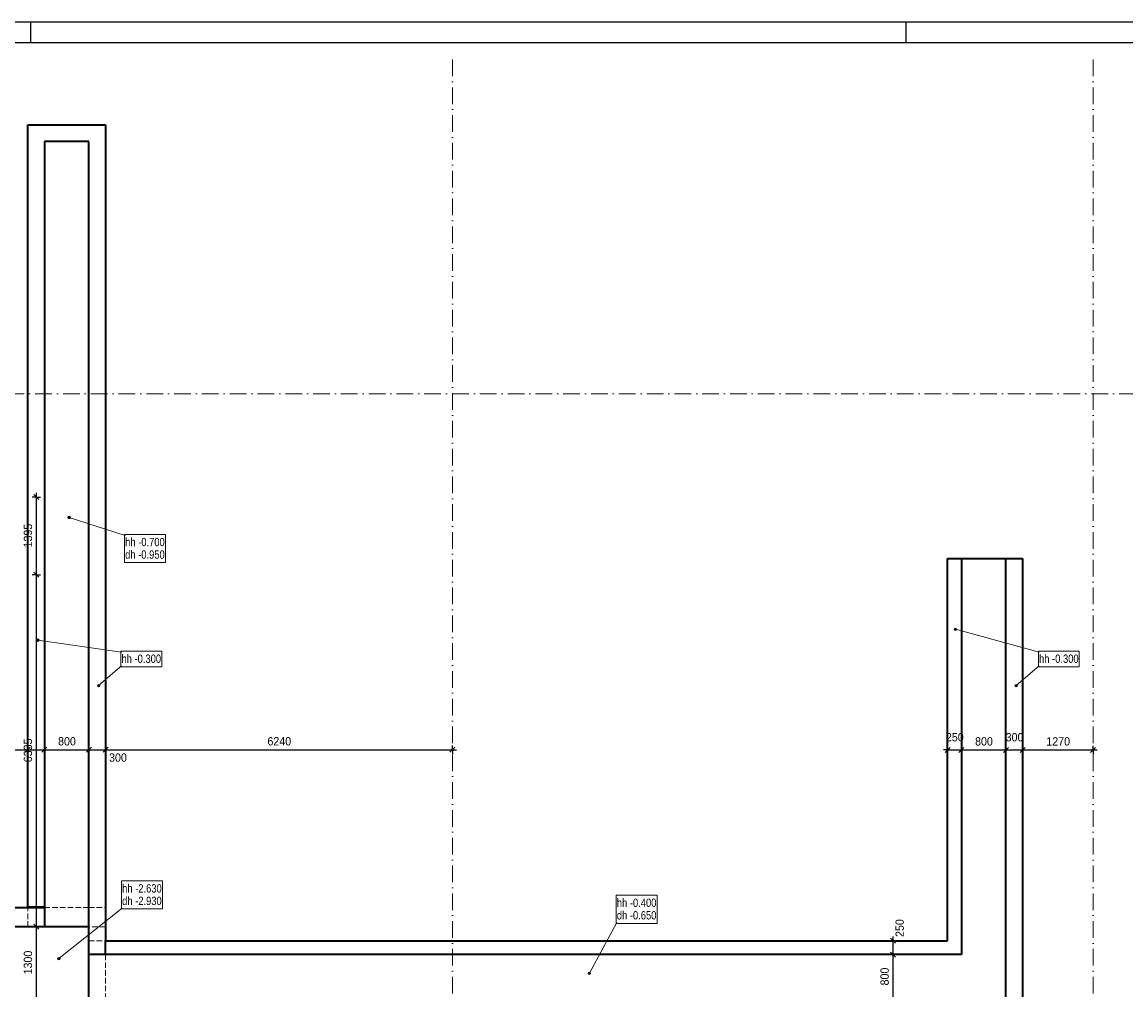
# Model space of a CAD drawing. Header units: millimetres. Extents: x 0 to 78750, y 0 to 63000.
# Tile 20 of 23: x 31350 to 51212, y 45585 to 63000. Entities that reach past the tile are written whole.
import ezdxf
from ezdxf.enums import TextEntityAlignment as Align

# ---------------------------------------------------------------- set-up
doc = ezdxf.new("R2010")
doc.units = ezdxf.units.MM
doc.header["$LTSCALE"] = 1000
for name, pattern in [('Carkovana', [0.21, 0.15, -0.06]), ('Carkovana 0.5x', [0.14, 0.1, -0.04]), ('Cerchovana 2x', [0.5, 0.3, -0.1, 0, -0.1]), ('Teckovana', [0.06, 0, -0.06])]:
    doc.linetypes.add(name, pattern=pattern)
for name, color, linetype in [('Architektura obecně', 7, 'Continuous'), ('Kóty 1_50', 7, 'Continuous'), ('Standard', 7, 'Continuous')]:
    doc.layers.add(name, color=color, linetype=linetype)
for name, color, linetype, lineweight in [('Plošné elementy obecné', 7, 'Continuous', 13), ('Rastr', 30, 'Teckovana', 18), ('Stěna', 7, 'Continuous', 35)]:
    doc.layers.add(name, color=color, linetype=linetype, lineweight=lineweight)
doc.styles.add('ARIAL', font='arial.ttf')

msp = doc.modelspace()

# ---------------------------------------------------------------- hatches: boundary and pattern name
at = {"layer": 'Standard', "linetype": 'Carkovana', "lineweight": 5, "transparency": 33554687}
for points in [[(32182, 54071), (32183, 54103), (32176, 54081)], [(32176, 54081), (32183, 54103), (32177, 54093)], [(32191, 54065), (32194, 54108), (32182, 54071)], [(32182, 54071), (32194, 54108), (32183, 54103)], [(32203, 54064), (32205, 54108), (32191, 54065)], [(32191, 54065), (32205, 54108), (32194, 54108)], [(32203, 54064), (32215, 54101), (32205, 54108)], [(32213, 54070), (32215, 54101), (32203, 54064)], [(32213, 54070), (32220, 54091), (32215, 54101)], [(32220, 54091), (32213, 54070), (32220, 54079)]]:
    msp.add_hatch(color=7, dxfattribs=at).paths.add_polyline_path(points)
at = {"layer": 'Stěna', "linetype": 'Carkovana', "lineweight": 5, "transparency": 33554687}
for points in [[(48128, 52059), (48128, 52090), (48122, 52069)], [(48122, 52069), (48128, 52090), (48122, 52080)], [(48138, 52053), (48138, 52096), (48128, 52059)], [(48128, 52059), (48138, 52096), (48128, 52090)], [(48149, 52053), (48149, 52096), (48138, 52053)], [(48138, 52053), (48149, 52096), (48138, 52096)], [(48149, 52053), (48159, 52090), (48149, 52096)], [(48159, 52058), (48159, 52090), (48149, 52053)], [(48159, 52058), (48165, 52080), (48159, 52090)], [(48165, 52080), (48159, 52058), (48165, 52068)], [(31613, 51871), (31616, 51893), (31611, 51882)], [(31620, 51862), (31616, 51893), (31613, 51871)], [(31620, 51862), (31625, 51900), (31616, 51893)], [(31630, 51857), (31625, 51900), (31620, 51862)], [(31630, 51857), (31637, 51902), (31625, 51900)], [(31642, 51859), (31637, 51902), (31630, 51857)], [(31642, 51859), (31647, 51897), (31637, 51902)], [(31651, 51865), (31647, 51897), (31642, 51859)], [(31651, 51865), (31654, 51888), (31647, 51897)], [(31654, 51888), (31651, 51865), (31656, 51876)], [(32732, 51038), (32707, 51068), (32706, 51056)], [(32732, 51038), (32706, 51056), (32721, 51039)], [(32721, 51039), (32706, 51056), (32711, 51046)], [(32743, 51043), (32713, 51078), (32707, 51068)], [(32743, 51043), (32707, 51068), (32732, 51038)], [(32749, 51053), (32724, 51082), (32713, 51078)], [(32749, 51053), (32713, 51078), (32743, 51043)], [(32750, 51065), (32735, 51082), (32724, 51082)], [(32750, 51065), (32724, 51082), (32749, 51053)], [(32735, 51082), (32750, 51065), (32745, 51075)], [(49242, 51038), (49217, 51068), (49216, 51056)], [(49242, 51038), (49216, 51056), (49231, 51039)], [(49231, 51039), (49216, 51056), (49221, 51046)], [(49253, 51043), (49223, 51078), (49217, 51068)], [(49253, 51043), (49217, 51068), (49242, 51038)], [(49259, 51053), (49234, 51082), (49223, 51078)], [(49259, 51053), (49223, 51078), (49253, 51043)], [(49260, 51065), (49245, 51082), (49234, 51082)], [(49260, 51065), (49234, 51082), (49259, 51053)], [(49245, 51082), (49260, 51065), (49255, 51075)], [(32016, 46126), (31992, 46156), (31990, 46145)], [(32016, 46126), (31990, 46145), (32004, 46128)], [(32004, 46128), (31990, 46145), (31995, 46134)], [(32026, 46131), (31998, 46166), (31992, 46156)], [(32026, 46131), (31992, 46156), (32016, 46126)], [(32033, 46140), (32009, 46171), (31998, 46166)], [(32033, 46140), (31998, 46166), (32026, 46131)], [(32035, 46152), (32020, 46169), (32009, 46171)], [(32035, 46152), (32009, 46171), (32033, 46140)], [(32020, 46169), (32035, 46152), (32030, 46162)], [(41578, 45873), (41538, 45895), (41536, 45883)], [(41578, 45873), (41536, 45883), (41570, 45865)], [(41570, 45865), (41536, 45883), (41539, 45872)], [(41580, 45885), (41546, 45903), (41538, 45895)], [(41580, 45885), (41538, 45895), (41578, 45873)], [(41577, 45896), (41557, 45906), (41546, 45903)], [(41577, 45896), (41546, 45903), (41580, 45885)], [(41557, 45906), (41577, 45896), (41569, 45904)], [(41570, 45865), (41539, 45872), (41559, 45862)], [(41559, 45862), (41539, 45872), (41547, 45864)]]:
    msp.add_hatch(color=7, dxfattribs=at).paths.add_polyline_path(points)

# ---------------------------------------------------------------- linework, layer by layer
at = {"layer": 'Architektura obecně', "color": 250, "linetype": 'Carkovana 0.5x', "lineweight": 18, "true_color": 0x3b3b3b, "transparency": 33554687}
for p, q in [((31452, 47071), (31452, 47070)), ((31452, 46720), (31452, 47070)), ((31752, 47070), (32551, 47070)), ((32552, 47070), (32551, 47070)), ((32551, 47070), (32551, 46720)), ((32552, 47070), (32852, 47070)), ((32852, 46720), (32552, 46720)), ((32552, 46470), (32852, 46470)), ((32852, 46220), (32852, 45420))]:
    msp.add_line(p, q, dxfattribs=at)
at = {"layer": 'Kóty 1_50', "color": 7, "linetype": 'Continuous', "lineweight": -3, "transparency": 33554687}
for p, q in [((31608, 54452), (31533, 54452)), ((31653, 54407), (31563, 54497)), ((31608, 54452), (31608, 54527)), ((31608, 54452), (31683, 54452)), ((31608, 53055), (31608, 54452)), ((31608, 53055), (31533, 53055)), ((31653, 53010), (31563, 53100)), ((31608, 53055), (31683, 53055)), ((31608, 46722), (31608, 53055)), ((30949, 49906), (31452, 49906)), ((31407, 49861), (31497, 49951)), ((31452, 49906), (31452, 49981)), ((31452, 49906), (31452, 49831)), ((31452, 49906), (31752, 49906)), ((31707, 49861), (31797, 49951)), ((31752, 49906), (31752, 49981)), ((31752, 49906), (31752, 49831)), ((31752, 49906), (32552, 49906)), ((32507, 49861), (32597, 49951)), ((32552, 49906), (32552, 49981)), ((32552, 49906), (32552, 49831)), ((32552, 49906), (32852, 49906)), ((32807, 49861), (32897, 49951)), ((32852, 49906), (32852, 49981)), ((32852, 49906), (32852, 49831)), ((32852, 49906), (34003, 49906)), ((34003, 49906), (39092, 49906)), ((39047, 49861), (39137, 49951)), ((39092, 49906), (39092, 49981)), ((39092, 49906), (39092, 49831)), ((39092, 49906), (39167, 49906)), ((48002, 49904), (47927, 49904)), ((47957, 49859), (48047, 49949)), ((48002, 49904), (48002, 49979)), ((48002, 49904), (48002, 49829)), ((48002, 49904), (48252, 49904)), ((48207, 49859), (48297, 49949)), ((48252, 49904), (48252, 49979)), ((48252, 49904), (48252, 49829)), ((48252, 49904), (49052, 49904)), ((49007, 49859), (49097, 49949)), ((49052, 49904), (49052, 49979)), ((49052, 49904), (49052, 49829)), ((49052, 49904), (49352, 49904)), ((49307, 49859), (49397, 49949)), ((49352, 49904), (49352, 49979)), ((49352, 49904), (49352, 49829)), ((49352, 49904), (50622, 49904)), ((50577, 49859), (50667, 49949)), ((50622, 49904), (50622, 49979)), ((50622, 49904), (50622, 49829)), ((50622, 49904), (50697, 49904)), ((31608, 46722), (31533, 46722)), ((31653, 46677), (31563, 46767)), ((31608, 46722), (31683, 46722)), ((31608, 45420), (31608, 46722)), ((47067, 46425), (46977, 46515)), ((47022, 46470), (47022, 46545)), ((47022, 46470), (46947, 46470)), ((47022, 46470), (47097, 46470)), ((47022, 46220), (47022, 46470)), ((47022, 46220), (46947, 46220)), ((47067, 46175), (46977, 46265)), ((47022, 46220), (47097, 46220)), ((47022, 45420), (47022, 46220))]:
    msp.add_line(p, q, dxfattribs=at)
at = {"layer": 'Plošné elementy obecné', "color": 7, "linetype": 'Continuous', "lineweight": 35, "transparency": 33554687}
for p, q in [((31452, 60850), (31452, 61150)), ((31452, 61150), (32852, 61150)), ((32852, 61150), (32852, 60850)), ((31452, 47071), (31452, 60850)), ((31752, 60850), (31752, 47071)), ((32552, 60850), (31752, 60850)), ((32552, 46720), (32552, 60850)), ((32852, 60850), (32852, 46720)), ((48002, 46470), (48002, 53350)), ((48002, 53350), (48252, 53350)), ((48252, 53350), (48252, 46220)), ((48252, 53350), (49052, 53350)), ((49052, 27670), (49052, 53350)), ((49052, 53350), (49352, 53350)), ((49352, 53350), (49352, 27670)), ((28338, 47070), (31752, 47070)), ((31752, 47071), (31452, 47071)), ((31752, 47070), (31752, 46720)), ((32552, 46220), (32552, 47070)), ((32852, 47070), (32852, 46470)), ((31752, 46720), (28338, 46720)), ((32552, 46720), (31752, 46720)), ((32551, 46720), (31752, 46720)), ((32550, 46469), (32552, 46470)), ((32552, 45420), (32550, 46469)), ((32852, 46220), (32852, 46470)), ((32852, 46470), (48002, 46470)), ((32852, 46220), (32552, 46220)), ((48002, 46220), (32852, 46220)), ((48252, 46220), (48002, 46220))]:
    msp.add_line(p, q, dxfattribs=at)
at = {"layer": 'Rastr', "color": 7, "linetype": 'Cerchovana 2x', "lineweight": 5, "transparency": 33554687}
for p, q in [((39092, 62325), (39092, 9577)), ((50622, 62325), (50622, 9577)), ((53891, 56310), (1242, 56310))]:
    msp.add_line(p, q, dxfattribs=at)
at = {"layer": 'Standard', "color": 7, "linetype": 'Continuous', "lineweight": 5, "transparency": 33554687}
for p, q in [((33205, 53764), (32198, 54086)), ((33929, 53779), (33193, 53779)), ((33193, 53779), (33193, 53274)), ((33929, 53274), (33929, 53779)), ((33193, 53274), (33929, 53274))]:
    msp.add_line(p, q, dxfattribs=at)
msp.add_circle((32198, 54086), 22.5, dxfattribs=at)
at = {"layer": 'Stěna', "color": 7, "linetype": 'Continuous', "lineweight": -3, "transparency": 33554687}
for p, q in [((31500, 63000), (31500, 62625)), ((31500, 63000), (31500, 62625)), ((47250, 63000), (47250, 62625)), ((47250, 63000), (47250, 62625))]:
    msp.add_line(p, q, dxfattribs=at)
at = {"layer": 'Stěna', "color": 7, "linetype": 'Continuous', "lineweight": 5, "transparency": 33554687}
for p, q in [((49649, 51665), (48144, 52074)), ((33139, 51665), (31634, 51879)), ((33863, 51680), (33127, 51680)), ((33127, 51680), (33127, 51400)), ((33863, 51400), (33863, 51680)), ((50373, 51680), (49637, 51680)), ((49637, 51680), (49637, 51400)), ((50373, 51400), (50373, 51680)), ((33139, 51415), (32728, 51060)), ((33127, 51400), (33863, 51400)), ((49649, 51415), (49238, 51060)), ((49637, 51400), (50373, 51400)), ((33875, 47547), (33139, 47547)), ((33139, 47547), (33139, 47042)), ((33875, 47042), (33875, 47547)), ((42776, 47288), (42040, 47288)), ((42040, 47288), (42040, 46783)), ((42776, 46783), (42776, 47288)), ((33151, 47057), (32012, 46148)), ((33139, 47042), (33875, 47042)), ((42052, 46798), (41558, 45884)), ((42040, 46783), (42776, 46783))]:
    msp.add_line(p, q, dxfattribs=at)
at = {"layer": 'Stěna', "color": 7, "linetype": 'Continuous', "lineweight": -3, "transparency": 33554687}
for points in [[(0, 0), (63000, 0), (63000, 63000), (0, 63000), (0, 0)], [(0, 0), (78750, 0), (78750, 63000), (0, 63000), (0, 0)], [(375, 375), (62625, 375), (62625, 62625), (375, 62625), (375, 375)], [(375, 375), (78375, 375), (78375, 62625), (375, 62625), (375, 375)]]:
    msp.add_lwpolyline(points, close=True, dxfattribs=at)
at = {"layer": 'Stěna', "color": 7, "linetype": 'Continuous', "lineweight": 5, "transparency": 33554687}
for centre in [(48144, 52074), (31634, 51879), (32728, 51060), (49238, 51060), (32012, 46148), (41558, 45884)]:
    msp.add_circle(centre, 22.5, dxfattribs=at)

# ---------------------------------------------------------------- texts
at = {"layer": 'Kóty 1_50', "color": 7, "linetype": 'Continuous', "lineweight": 5, "transparency": 33554687, "style": 'ARIAL', "width": 0.917682}
for s, p, p2 in [('1395', (31530, 53546), (31530, 53973)), ('6335', (31530, 49681), (31530, 50108)), ('250', (47216, 46537), (47216, 46858)), ('1300', (31530, 45864), (31530, 46291)), ('800', (46945, 45666), (46945, 45986))]:
    msp.add_text(s, height=150, rotation=90, dxfattribs=at).set_placement(p, p2, align=Align.FIT)
for s, p, p2 in [('800', (31998, 49984), (32318, 49984)), ('6240', (35765, 49984), (36192, 49984)), ('250', (47973, 50057), (48293, 50057)), ('800', (48498, 49982), (48818, 49982)), ('300', (49048, 50057), (49368, 50057)), ('1270', (49780, 49982), (50207, 49982)), ('300', (32915, 49691), (33236, 49691))]:
    msp.add_text(s, height=150, dxfattribs=at).set_placement(p, p2, align=Align.FIT)
at = {"layer": 'Standard', "color": 7, "linetype": 'Continuous', "lineweight": 5, "transparency": 33554687, "style": 'ARIAL', "width": 0.804929}
for s, p, p2 in [('hh -0.700', (33205, 53569), (33917, 53569)), ('dh -0.950', (33205, 53344), (33917, 53344))]:
    msp.add_text(s, height=150, dxfattribs=at).set_placement(p, p2, align=Align.FIT)
at = {"layer": 'Stěna', "color": 7, "linetype": 'Continuous', "lineweight": 5, "transparency": 33554687, "style": 'ARIAL', "width": 0.804929}
for s, p, p2 in [('hh -0.300', (33139, 51470), (33851, 51470)), ('hh -0.300', (49649, 51470), (50361, 51470)), ('hh -2.630', (33151, 47337), (33863, 47337)), ('dh -2.930', (33151, 47112), (33863, 47112)), ('hh -0.400', (42052, 47078), (42764, 47078)), ('dh -0.650', (42052, 46853), (42764, 46853))]:
    msp.add_text(s, height=150, dxfattribs=at).set_placement(p, p2, align=Align.FIT)

doc.saveas('drawing.dxf')
